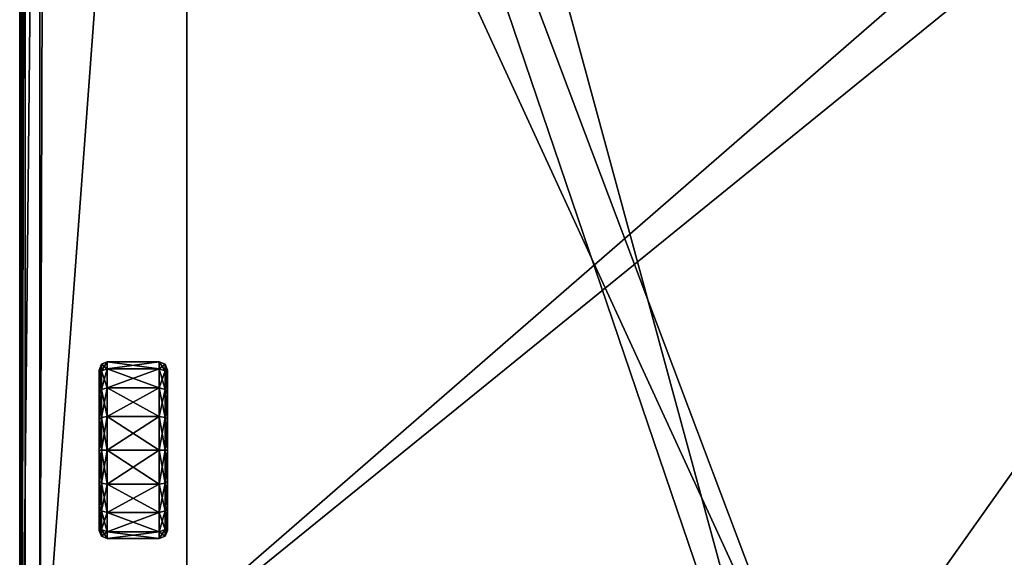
# Model space of a CAD drawing. Header units: centimetres. Extents: x -30.2 to 30.2, y -8.4 to 52.9.
# Tile 4 of 256: x -30.2 to -2.7, y 7.3 to 22.3. Entities that reach past the tile are written whole.
import ezdxf

# ---------------------------------------------------------------- set-up
doc = ezdxf.new("R2010")
doc.units = ezdxf.units.CM
doc.layers.add('RC462304_Body', color=7, linetype='Continuous', true_color=0x06873a)

msp = doc.modelspace()

# ---------------------------------------------------------------- meshes
at = {"layer": 'RC462304_Body', "color": 213, "true_color": 0xc458e1}
mesh = msp.add_polyface(dxfattribs=at)
corners = [(-22.011, 48.797, 197.682), (-22.011, 48.346, 32.39), (22.098, 48.346, 32.39), (22.098, 48.797, 197.682), (26.186, 49.966, 24.197), (-26.138, 49.966, 24.197), (26.155, 51.851, 24.229), (26.176, 51.837, 24.224), (25.487, 49.966, 7.544), (-26.047, 49.966, 7.544), (-29.599, 2.002, -0.249), (25.575, 49.966, -0.249), (29.485, 49.966, -0.249), (29.634, 2.002, -0.249), (29.568, 49.949, -0.249), (29.617, 49.9, -0.249), (29.634, 49.817, -0.249), (-26.042, 49.966, -0.249), (25.595, -2.863, 32.428), (25.595, 48.346, 32.39), (-25.508, 48.346, 32.39), (-7.966, -2.863, 197.682), (25.595, 48.797, 197.682), (25.595, -2.863, 197.682), (29.617, 49.9, 7.544), (29.617, 49.9, 24.197), (29.634, 49.817, 24.197), (29.634, 49.817, 7.544), (29.568, 49.949, 7.544), (29.568, 49.949, 24.197), (29.485, 49.966, 7.544), (29.485, 49.966, 24.197), (29.986, 51.753, 24.233), (26.187, 51.838, 24.225), (30.011, 1.958, 209.273), (30.011, 49.93, 209.273), (26.019, 49.93, 209.273), (30.011, 51.693, 209.273), (26.174, 51.736, 209.273), (26.122, 51.726, 209.273), (26.09, 51.695, 209.273), (26.078, 51.644, 209.273), (25.988, 51.737, 209.273), (-26.034, 51.644, 209.273), (26.039, 51.727, 209.273), (26.069, 51.696, 209.273), (-26.034, 49.93, 209.273), (-7.966, 1.958, 209.273)]
mesh.append_faces([[corners[k] for k in face] for face in [(34, 35, 36), (45, 41, 40)]], dxfattribs={"color": 213})
mesh.append_faces([[corners[k] for k in face] for face in [(4, 6, 7), (13, 15, 16), (33, 4, 7)]], dxfattribs={"vtx0": -1, "color": 213})
mesh.append_faces([[corners[k] for k in face] for face in [(42, 43, 36)]], dxfattribs={"vtx0": -1, "vtx1": -1, "vtx2": -1, "color": 213})
mesh.append_faces([[corners[k] for k in face] for face in [(10, 11, 12), (13, 12, 14), (13, 14, 15), (18, 2, 1), (18, 1, 20), (21, 0, 3), (21, 3, 22), (37, 39, 40), (37, 40, 41)]], dxfattribs={"vtx0": -1, "vtx2": -1, "color": 213})
mesh.append_faces([[corners[k] for k in face] for face in [(36, 35, 41), (41, 45, 36)]], dxfattribs={"vtx1": -1, "color": 213})
mesh.append_faces([[corners[k] for k in face] for face in [(4, 5, 6), (13, 10, 12), (33, 32, 4), (35, 37, 41), (44, 42, 36), (45, 44, 36)]], dxfattribs={"vtx1": -1, "vtx2": -1, "color": 213})
mesh.append_faces([[corners[k] for k in face] for face in [(0, 1, 2), (2, 3, 0), (4, 8, 9), (8, 11, 17), (18, 19, 2), (23, 22, 19), (24, 25, 26), (26, 27, 24), (15, 24, 27), (28, 29, 25), (25, 24, 28), (30, 31, 29), (29, 28, 30), (14, 28, 24), (24, 15, 14), (12, 30, 28), (28, 14, 12), (19, 22, 3), (3, 2, 19), (32, 31, 4), (4, 31, 30), (30, 8, 4), (30, 12, 11), (11, 8, 30), (37, 38, 39), (36, 46, 47), (44, 45, 40)]], dxfattribs={"vtx2": -1, "color": 213})
mesh = msp.add_polyface(dxfattribs=at)
corners = [(-29.599, -2.537, 7.544), (-29.599, 2.002, 7.544), (29.634, 2.002, 7.544), (-29.599, 2.322, 24.197), (-29.599, 49.817, 24.197), (-29.599, 49.817, 7.544), (-29.582, 49.9, -0.249), (-29.533, 49.949, -0.249), (-29.45, 49.966, -0.249), (-29.599, 49.817, -0.249), (-29.599, 2.002, -0.249), (-26.042, 49.966, -0.249), (25.575, 49.966, -0.249), (-7.966, 1.958, 209.273), (-26.034, 49.93, 209.273), (-30.012, 49.93, 209.273), (-30.012, 1.958, 209.273), (-30.16, 1.958, 201.18), (-30.16, 49.93, 201.18), (-30.16, 49.93, 24.328), (-30.16, 1.958, 24.328), (-30.082, 2.008, 24.23), (-29.599, -2.537, 24.197), (-25.508, -2.863, 32.428), (-25.508, 48.346, 32.39), (-25.508, 48.797, 197.682), (-25.508, -2.863, 197.682), (-7.966, -2.863, 197.682), (-22.011, 48.797, 197.682), (-29.533, 49.949, 7.544), (-29.533, 49.949, 24.197), (-29.45, 49.966, 24.197), (-30.094, 49.93, 209.256), (-30.094, 1.958, 209.256), (-29.45, 49.966, 7.544), (-29.582, 49.9, 7.544), (-29.582, 49.9, 24.197), (-30.144, 49.93, 209.207), (-30.144, 1.958, 209.207), (-30.16, 49.93, 209.124), (-30.16, 1.958, 209.124), (-22.011, 48.346, 32.39), (-30.069, 49.912, 24.229), (-30.12, 49.922, 24.243), (-30.126, 1.98, 24.243), (-30.072, -2.686, 24.229), (-30.15, 49.928, 24.276), (-30.152, 1.964, 24.276)]
mesh.append_faces([[corners[k] for k in face] for face in [(26, 25, 27)]], dxfattribs={"color": 213})
mesh.append_faces([[corners[k] for k in face] for face in [(10, 8, 11), (10, 11, 12)]], dxfattribs={"vtx0": -1, "vtx2": -1, "color": 213})
mesh.append_faces([[corners[k] for k in face] for face in [(9, 6, 8), (10, 9, 8)]], dxfattribs={"vtx1": -1, "vtx2": -1, "color": 213})
mesh.append_faces([[corners[k] for k in face] for face in [(0, 1, 2), (3, 4, 5), (5, 1, 3), (6, 7, 8), (13, 14, 15), (15, 16, 13), (17, 18, 19), (19, 20, 17), (21, 3, 22), (22, 3, 1), (5, 9, 10), (10, 1, 5), (2, 1, 10), (23, 24, 25), (25, 26, 23), (27, 25, 28), (29, 30, 31), (15, 32, 33), (33, 16, 15), (7, 29, 34), (35, 36, 30), (30, 29, 35), (5, 4, 36), (36, 35, 5), (32, 37, 38), (38, 33, 32), (37, 39, 40), (40, 38, 37), (6, 35, 29), (29, 7, 6), (9, 5, 35), (35, 6, 9), (25, 24, 41), (41, 28, 25), (17, 40, 39), (39, 18, 17), (4, 3, 21), (21, 42, 4), (43, 42, 21), (21, 44, 43), (44, 21, 45), (46, 43, 44), (44, 47, 46), (19, 46, 47), (47, 20, 19)]], dxfattribs={"vtx2": -1, "color": 213})
mesh = msp.add_polyface(dxfattribs=at)
corners = [(29.634, 2.002, 7.544), (29.634, -2.194, 7.544), (-29.599, -2.537, 7.544), (-7.966, -2.714, 209.273), (30.011, -2.714, 209.273), (30.011, 1.958, 209.273), (-7.966, 1.958, 209.273), (30.083, 2.011, 24.23), (30.094, -2.649, 24.231), (29.634, -2.194, 24.197), (29.634, 2.322, 24.197), (-29.599, -2.537, 24.197), (29.965, -2.782, 24.231), (-29.599, 2.002, -0.249), (29.634, 2.002, -0.249), (29.634, 49.817, -0.249), (30.011, -2.863, 209.124), (-7.966, -2.863, 209.124), (-7.966, -2.863, 201.18), (30.011, -2.863, 201.18), (-9.612, -2.863, 202.111), (-25.508, -2.863, 32.428), (-30.012, -2.863, 24.328), (30.011, -2.863, 24.328), (25.595, -2.863, 32.428), (-7.966, -2.863, 197.682), (25.595, -2.863, 197.682), (-25.508, 48.346, 32.39), (25.595, 48.797, 197.682), (25.595, 48.346, 32.39), (30.094, -2.714, 209.256), (30.011, -2.846, 209.207), (30.094, -2.846, 209.124), (30.011, -2.797, 209.256), (30.094, -2.832, 209.197), (30.094, -2.788, 209.242), (30.094, -2.846, 201.18), (-7.966, -2.797, 209.256), (-7.966, -2.846, 209.207), (30.083, -2.726, 24.231), (30.04, -2.771, 24.231), (26.019, 49.93, 209.273), (29.981, -2.809, 24.263), (-29.963, -2.825, 24.262), (30.088, -2.838, 24.276), (30.094, -2.846, 24.328), (29.996, -2.836, 24.296), (-29.987, -2.844, 24.295), (30.07, -2.813, 24.244)]
mesh.append_faces([[corners[k] for k in face] for face in [(9, 8, 39), (9, 39, 40), (9, 40, 12)]], dxfattribs={"color": 213})
mesh.append_faces([[corners[k] for k in face] for face in [(25, 28, 26)]], dxfattribs={"vtx0": -1, "color": 213})
mesh.append_faces([[corners[k] for k in face] for face in [(21, 24, 27)]], dxfattribs={"vtx1": -1, "color": 213})
mesh.append_faces([[corners[k] for k in face] for face in [(0, 1, 2), (3, 4, 5), (5, 6, 3), (7, 8, 9), (9, 10, 7), (11, 9, 12), (10, 9, 1), (1, 0, 10), (2, 1, 9), (13, 14, 0), (0, 14, 15), (16, 17, 18), (18, 19, 16), (20, 18, 17), (21, 22, 23), (23, 24, 21), (18, 25, 26), (26, 19, 18), (19, 26, 24), (24, 23, 19), (29, 24, 26), (5, 4, 30), (31, 16, 32), (33, 31, 34), (4, 33, 35), (36, 19, 23), (32, 16, 19), (33, 4, 3), (3, 37, 33), (31, 33, 37), (37, 38, 31), (16, 31, 38), (38, 17, 16), (6, 5, 41), (12, 42, 43), (44, 45, 23), (23, 46, 44), (42, 46, 47), (46, 23, 22), (48, 44, 46), (46, 42, 48), (40, 48, 42), (42, 12, 40), (48, 40, 39)]], dxfattribs={"vtx2": -1, "color": 213})
at = {"layer": 'RC462304_Body', "color": 221, "true_color": 0xe5a6d7}
mesh = msp.add_polyface(dxfattribs=at)
corners = [(-27.947, 10.26, 0.61), (-27.947, 8.026, 0.61), (-27.947, 8.196, 1.465), (-27.947, 8.681, 2.19), (-27.947, 9.405, 2.674), (-27.947, 10.26, 2.844), (-27.947, 11.115, 2.674), (-27.947, 11.84, 2.19), (-27.947, 12.324, 1.465), (-27.947, 12.494, 0.61), (-27.947, 12.324, -0.245), (-27.947, 11.84, -0.97), (-27.947, 11.115, -1.454), (-27.947, 10.26, -1.624), (-27.947, 9.405, -1.454), (-27.947, 8.681, -0.97), (-27.947, 8.196, -0.245), (-27.882, 7.867, 0.61), (-27.882, 8.05, 1.526), (-27.882, 8.568, 2.302), (-27.882, 9.345, 2.821), (-27.882, 10.26, 3.003), (-27.882, 11.176, 2.821), (-27.882, 11.952, 2.302), (-27.882, 12.471, 1.526), (-27.882, 12.653, 0.61), (-27.882, 12.471, -0.306), (-27.882, 11.952, -1.082), (-27.882, 11.176, -1.601), (-27.882, 10.26, -1.783), (-27.882, 9.345, -1.601), (-27.882, 8.568, -1.082), (-27.882, 8.05, -0.306), (-27.723, 7.802, 0.61), (-27.723, 7.989, 1.551), (-27.723, 8.522, 2.349), (-27.723, 9.319, 2.882), (-27.723, 10.26, 3.069), (-27.723, 11.201, 2.882), (-27.723, 11.999, 2.349), (-27.723, 12.532, 1.551), (-27.723, 12.719, 0.61), (-27.723, 12.532, -0.331), (-27.723, 11.999, -1.129), (-27.723, 11.201, -1.662), (-27.723, 10.26, -1.849), (-27.723, 9.319, -1.662), (-27.723, 8.522, -1.129), (-27.723, 7.989, -0.331), (-26.272, 7.802, 0.61), (-26.272, 7.989, 1.551), (-26.272, 8.522, 2.349), (-26.272, 9.319, 2.882), (-26.272, 10.26, 3.069), (-26.272, 11.201, 2.882), (-26.272, 11.999, 2.349), (-26.272, 12.532, 1.551), (-26.272, 12.719, 0.61), (-26.272, 12.532, -0.331), (-26.272, 11.999, -1.129), (-26.272, 11.201, -1.662), (-26.272, 10.26, -1.849), (-26.272, 9.319, -1.662), (-26.272, 8.522, -1.129), (-26.272, 7.989, -0.331), (-26.113, 7.867, 0.61), (-26.113, 8.05, 1.526), (-26.113, 8.568, 2.302), (-26.113, 9.345, 2.821), (-26.113, 10.26, 3.003), (-26.113, 11.176, 2.821), (-26.113, 11.952, 2.302), (-26.113, 12.471, 1.526), (-26.113, 12.653, 0.61), (-26.113, 12.471, -0.306), (-26.113, 11.952, -1.082), (-26.113, 11.176, -1.601), (-26.113, 10.26, -1.783), (-26.113, 9.345, -1.601), (-26.113, 8.568, -1.082), (-26.113, 8.05, -0.306), (-26.047, 8.026, 0.61), (-26.047, 8.196, 1.465), (-26.047, 8.681, 2.19), (-26.047, 9.405, 2.674), (-26.047, 10.26, 2.844), (-26.047, 11.115, 2.674), (-26.047, 11.84, 2.19), (-26.047, 12.324, 1.465), (-26.047, 12.494, 0.61), (-26.047, 12.324, -0.245), (-26.047, 11.84, -0.97), (-26.047, 11.115, -1.454), (-26.047, 10.26, -1.624), (-26.047, 9.405, -1.454), (-26.047, 8.681, -0.97), (-26.047, 8.196, -0.245), (-26.047, 10.26, 0.61)]
mesh.append_faces([[corners[k] for k in face] for face in [(0, 1, 2), (0, 2, 3), (0, 3, 4), (0, 4, 5), (0, 5, 6), (0, 6, 7), (0, 7, 8), (0, 8, 9), (0, 9, 10), (0, 10, 11), (0, 11, 12), (0, 12, 13), (0, 13, 14), (0, 14, 15), (0, 15, 16), (0, 16, 1), (81, 97, 82), (82, 97, 83), (83, 97, 84), (84, 97, 85), (85, 97, 86), (86, 97, 87), (87, 97, 88), (88, 97, 89), (89, 97, 90), (90, 97, 91), (91, 97, 92), (92, 97, 93), (93, 97, 94), (94, 97, 95), (95, 97, 96), (96, 97, 81)]], dxfattribs={"color": 221})
mesh.append_faces([[corners[k] for k in face] for face in [(18, 2, 1), (1, 17, 18), (19, 3, 2), (2, 18, 19), (20, 4, 3), (3, 19, 20), (21, 5, 4), (4, 20, 21), (22, 6, 5), (5, 21, 22), (23, 7, 6), (6, 22, 23), (24, 8, 7), (7, 23, 24), (25, 9, 8), (8, 24, 25), (26, 10, 9), (9, 25, 26), (27, 11, 10), (10, 26, 27), (28, 12, 11), (11, 27, 28), (29, 13, 12), (12, 28, 29), (30, 14, 13), (13, 29, 30), (31, 15, 14), (14, 30, 31), (32, 16, 15), (15, 31, 32), (17, 1, 16), (16, 32, 17), (34, 18, 17), (17, 33, 34), (35, 19, 18), (18, 34, 35), (36, 20, 19), (19, 35, 36), (37, 21, 20), (20, 36, 37), (38, 22, 21), (21, 37, 38), (39, 23, 22), (22, 38, 39), (40, 24, 23), (23, 39, 40), (41, 25, 24), (24, 40, 41), (42, 26, 25), (25, 41, 42), (43, 27, 26), (26, 42, 43), (44, 28, 27), (27, 43, 44), (45, 29, 28), (28, 44, 45), (46, 30, 29), (29, 45, 46), (47, 31, 30), (30, 46, 47), (48, 32, 31), (31, 47, 48), (33, 17, 32), (32, 48, 33), (50, 34, 33), (33, 49, 50), (51, 35, 34), (34, 50, 51), (52, 36, 35), (35, 51, 52), (53, 37, 36), (36, 52, 53), (54, 38, 37), (37, 53, 54), (55, 39, 38), (38, 54, 55), (56, 40, 39), (39, 55, 56), (57, 41, 40), (40, 56, 57), (58, 42, 41), (41, 57, 58), (59, 43, 42), (42, 58, 59), (60, 44, 43), (43, 59, 60), (61, 45, 44), (44, 60, 61), (62, 46, 45), (45, 61, 62), (63, 47, 46), (46, 62, 63), (64, 48, 47), (47, 63, 64), (49, 33, 48), (48, 64, 49), (66, 50, 49), (49, 65, 66), (67, 51, 50), (50, 66, 67), (68, 52, 51), (51, 67, 68), (69, 53, 52), (52, 68, 69), (70, 54, 53), (53, 69, 70), (71, 55, 54), (54, 70, 71), (72, 56, 55), (55, 71, 72), (73, 57, 56), (56, 72, 73), (74, 58, 57), (57, 73, 74), (75, 59, 58), (58, 74, 75), (76, 60, 59), (59, 75, 76), (77, 61, 60), (60, 76, 77), (78, 62, 61), (61, 77, 78), (79, 63, 62), (62, 78, 79), (80, 64, 63), (63, 79, 80), (65, 49, 64), (64, 80, 65), (82, 66, 65), (65, 81, 82), (83, 67, 66), (66, 82, 83), (84, 68, 67), (67, 83, 84), (85, 69, 68), (68, 84, 85), (86, 70, 69), (69, 85, 86), (87, 71, 70), (70, 86, 87), (88, 72, 71), (71, 87, 88), (89, 73, 72), (72, 88, 89), (90, 74, 73), (73, 89, 90), (91, 75, 74), (74, 90, 91), (92, 76, 75), (75, 91, 92), (93, 77, 76), (76, 92, 93), (94, 78, 77), (77, 93, 94), (95, 79, 78), (78, 94, 95), (96, 80, 79), (79, 95, 96), (81, 65, 80), (80, 96, 81)]], dxfattribs={"vtx2": -1, "color": 221})

doc.saveas('drawing.dxf')
